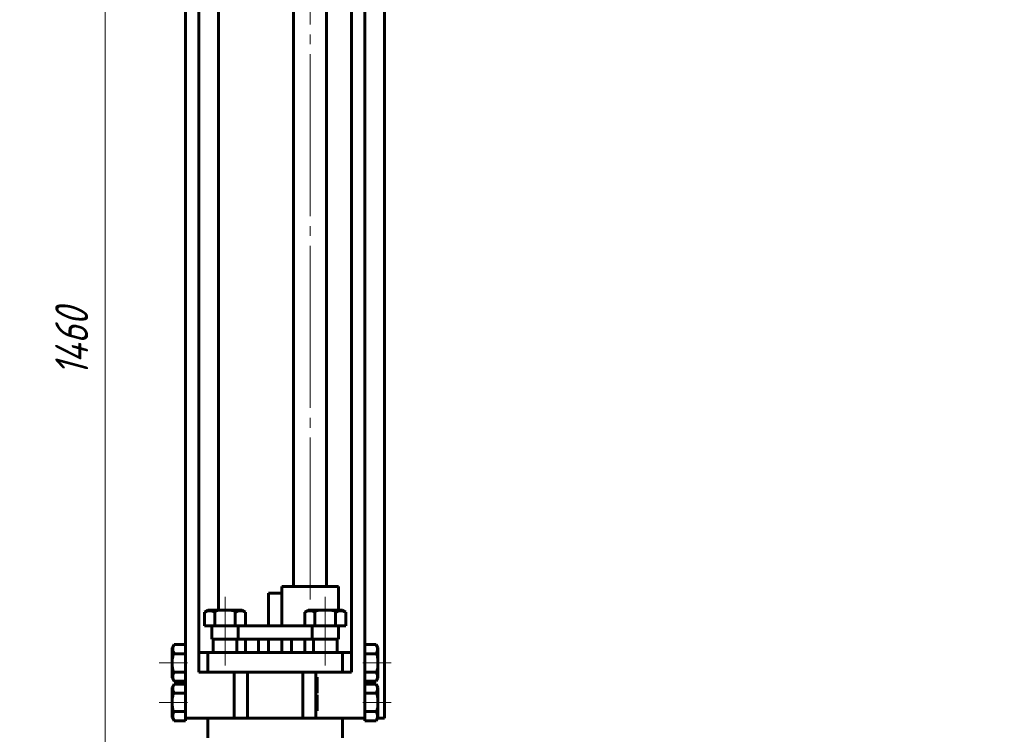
# Model space of a CAD drawing. Header units: millimetres. Extents: x -248 to 501, y 0 to 603.
# Tile 7 of 10: x 264 to 413, y 276 to 385. Entities that reach past the tile are written whole.
import ezdxf

# ---------------------------------------------------------------- set-up
doc = ezdxf.new("R2010")
doc.units = ezdxf.units.MM
for name, pattern in [('K5LT-1', [0]), ('K5LT_AXLED', [29.093439, 24.593439, -1.5, 1.5, -1.5]), ('K5LT_BASIC', [0]), ('K5LT_THIN', [0])]:
    doc.linetypes.add(name, pattern=pattern)
doc.layers.add('Системный слой', color=7, linetype='Continuous')
doc.layers.add('Системный слой (1)', color=7, linetype='Continuous', true_color=0x6c6c6c)
doc.styles.add('KDIMTEXTSTYLE', font='txt', dxfattribs={"width": 0.96, "oblique": 15, "height": 5})
doc.styles.add('KTEXTSTYLE', font='txt', dxfattribs={"width": 0.96, "height": 5})
doc.dimstyles.new('KDIMSTYLE (0.20)', dxfattribs={"dimtxt": 5, "dimasz": 1, "dimexe": 2, "dimexo": 0, "dimgap": 1, "dimtad": 1, "dimlfac": 5, "dimtxsty": 'KDIMTEXTSTYLE', "dimsah": 1, "dimcen": 0, "dimdle": 1, "dimadec": 0, "dimazin": 0, "dimtfac": 0.667, "dimtmove": 0, "dimatfit": 3, "dimfxl": 1, "dimtvp": 1, "dimtolj": 1, "dimtzin": 0, "dimarcsym": 0})

# ---------------------------------------------------------------- blocks, each defined once
blk = doc.blocks.new('D0')
at = {"layer": 'Системный слой (1)'}
for points in [[(73.84, 208.87), (74.52, 209.34), (69.57, 210.29), (74.11, 208.09)], [(183.47, 172.51), (178.93, 174.71), (179.2, 173.93), (178.52, 173.46)]]:
    blk.add_hatch(color=7, dxfattribs=at).paths.add_polyline_path(points)
at = {"layer": 'Системный слой (1)', "color": 7, "linetype": 'K5LT_THIN', "lineweight": 18, "true_color": 0xffffff}
for p, q in [((69.57, 210.29), (74.52, 209.34)), ((74.11, 208.09), (69.57, 210.29)), ((69.57, 210.29), (183.47, 172.51)), ((74.52, 209.34), (73.84, 208.87)), ((73.84, 208.87), (74.11, 208.09)), ((178.52, 173.46), (179.2, 173.93)), ((183.47, 172.51), (178.52, 173.46)), ((179.2, 173.93), (178.93, 174.71)), ((178.93, 174.71), (183.47, 172.51)), ((183.47, 172.51), (214.67, 162.16)), ((214.67, 162.16), (236.5, 162.16))]:
    blk.add_line(p, q, dxfattribs=at)
blk.add_wipeout([(216.67, 163.16), (216.67, 170.55), (233.78, 170.55), (233.78, 163.16)]).dxf.layer = 'Системный слой (1)'
at = {"layer": 'Системный слой (1)', "color": 7, "insert": (216.67, 169.75), "char_height": 5, "attachment_point": 1, "style": 'KTEXTSTYLE'}
blk.add_mtext('\\fArial|b0|c204|p34;\\H5.0;\\W1.000;\\Q15;\\fGOST Type AU|b0|i0|c204|p34;\\Q15;\\W0.960;DN600', dxfattribs=at)
blk = doc.blocks.new('KDIMARROW_01')
at = {"layer": 'Системный слой'}
blk.add_hatch(color=0, dxfattribs=at).paths.add_polyline_path([(-5, -0.66), (0, 0), (-5, 0.66), (-4.5, 0)])
at = {"layer": 'Системный слой', "color": 0, "linetype": 'K5LT_THIN', "lineweight": 18}
for p, q in [((-4.5, 0), (-5, 0.66)), ((-5, 0.66), (0, 0)), ((0, 0), (-5, -0.66)), ((-5, -0.66), (-4.5, 0))]:
    blk.add_line(p, q, dxfattribs=at)
at = {"layer": 'Системный слой (1)', "color": 0, "linetype": 'K5LT_THIN', "lineweight": 18}
blk.add_line((126.52, 191.4), (126.32, 191.4), dxfattribs=at)
blk = doc.blocks.new('D1')
at = {"layer": 'Системный слой (1)'}
for points in [[(196.77, 211.26), (201.38, 213.3), (196.4, 212.52), (197.06, 212.03)], [(56.64, 170.28), (55.97, 170.77), (56.27, 171.54), (51.66, 169.51)]]:
    blk.add_hatch(color=7, dxfattribs=at).paths.add_polyline_path(points)
at = {"layer": 'Системный слой (1)', "color": 7, "linetype": 'K5LT_THIN', "lineweight": 18, "true_color": 0xffffff}
for p, q in [((201.38, 213.3), (209.43, 215.65)), ((209.43, 215.65), (228.08, 215.65)), ((51.66, 169.51), (201.38, 213.3)), ((196.4, 212.52), (201.38, 213.3)), ((197.06, 212.03), (196.4, 212.52)), ((201.38, 213.3), (196.77, 211.26)), ((196.77, 211.26), (197.06, 212.03)), ((51.66, 169.51), (56.27, 171.54)), ((56.27, 171.54), (55.97, 170.77)), ((55.97, 170.77), (56.64, 170.28)), ((56.64, 170.28), (51.66, 169.51))]:
    blk.add_line(p, q, dxfattribs=at)
blk.add_wipeout([(211.43, 216.65), (211.43, 224.03), (225.49, 224.03), (225.49, 216.65)]).dxf.layer = 'Системный слой (1)'
at = {"layer": 'Системный слой (1)', "color": 7, "char_height": 5, "attachment_point": 1, "style": 'KTEXTSTYLE'}
for s, insert in [('\\fArial|b0|c204|p34;\\H5.0;\\W1.000;\\Q15;\\fGOST Type AU|b0|i0|c204|p34;\\Q15;\\W0.960;⌀', (211.43, 223.23)), ('\\fArial|b0|c204|p34;\\H5.0;\\W1.000;\\Q15;\\fGOST Type AU|b0|i0|c204|p34;\\Q15;\\W0.960;780', (214.73, 223.23))]:
    blk.add_mtext(s, dxfattribs=dict(at, insert=insert))
blk = doc.blocks.new('D4')
at = {"layer": 'Системный слой (1)'}
for points in [[(277.36, 478.4), (276.7, 483.4), (276.04, 478.4), (276.7, 478.9)], [(276.7, 191.4), (277.36, 196.4), (276.7, 195.9), (276.04, 196.4)]]:
    blk.add_hatch(color=7, dxfattribs=at).paths.add_polyline_path(points)
at = {"layer": 'Системный слой (1)', "color": 7, "linetype": 'K5LT_THIN', "lineweight": 18, "true_color": 0xffffff}
for p, q in [((307.78, 483.4), (274.7, 483.4)), ((276.04, 478.4), (276.7, 483.4)), ((276.7, 483.4), (277.36, 478.4)), ((276.7, 483.4), (276.7, 191.4)), ((276.7, 478.9), (276.04, 478.4)), ((277.36, 478.4), (276.7, 478.9)), ((276.7, 191.4), (276.04, 196.4)), ((276.04, 196.4), (276.7, 195.9)), ((276.7, 195.9), (277.36, 196.4)), ((277.36, 196.4), (276.7, 191.4)), ((292.78, 191.4), (274.7, 191.4))]:
    blk.add_line(p, q, dxfattribs=at)
blk.add_wipeout([(275.7, 330.67), (268.32, 330.67), (268.32, 343.59), (275.7, 343.59)]).dxf.layer = 'Системный слой (1)'
at = {"layer": 'Системный слой (1)', "color": 7, "insert": (269.11, 330.67), "char_height": 5, "attachment_point": 1, "rotation": 90, "style": 'KTEXTSTYLE'}
blk.add_mtext('\\fArial|b0|c204|p34;\\H5.0;\\W1.000;\\Q15;\\fGOST Type AU|b0|i0|c204|p34;\\Q15;\\W0.960;1460', dxfattribs=at)

msp = doc.modelspace()

# ---------------------------------------------------------------- dimensions: what is measured, and where the dimension line sits
at = {"layer": 'Системный слой (1)', "color": 7}
dim = msp.add_diameter_dim_2p(p1=(-158.2272, 285.8438), p2=(411.2664, 96.96), text='\\fGOST Type AU|b0|c204|p34;\\H5.0;\\W0.960;\\Q15;\\fGOST Type AU|b0|c204|p34;\\H5.0;\\W0.960;\\Q15;\\fGOST Type AU|b0|i0|c204|p34;\\Q15;DN600', dimstyle='KDIMSTYLE (0.20)', override={"dimtih": 1, "dimtoh": 1, "dimblk1": 'KDIMARROW_01', "dimblk2": 'KDIMARROW_01', "dimclrt": 7, "dimtmove": 1, "dimatfit": 2, "dimtolj": 1}, dxfattribs=at)
dim.commit()
dim.dimension.update_dxf_attribs({"geometry": 'D0', "text_midpoint": (216.6705, 162.1649), "dimtype": 163})

# ---------------------------------------------------------------- next in the draw order: dimensions: what is measured, and where the dimension line sits
dim = msp.add_diameter_dim_2p(p1=(-247.8024, 81.9348), p2=(500.8416, 300.8689), dimstyle='KDIMSTYLE (0.20)', override={"dimtih": 1, "dimtoh": 1, "dimpost": '\\fGOST Type AU|b0|c204|p34;\\H5.0;\\W0.960;\\Q15;<>', "dimblk1": 'KDIMARROW_01', "dimblk2": 'KDIMARROW_01', "dimclrt": 7, "dimtol": 1, "dimtp": 0, "dimtm": 0, "dimtdec": 5, "dimtmove": 1, "dimatfit": 2, "dimtolj": 1}, dxfattribs=at)
dim.commit()
dim.dimension.update_dxf_attribs({"geometry": 'D1', "text_midpoint": (211.4261, 215.6471), "dimtype": 163})

# ---------------------------------------------------------------- next in the draw order: linework, layer by layer
at = {"layer": 'Системный слой (1)', "color": 30, "linetype": 'K5LT_AXLED', "lineweight": 18, "true_color": 0xff8000}
for p, q in [((307.781, 296.7352), (307.781, 465.4019)), ((294.881, 292.8161), (294.881, 297.1352)), ((310.081, 292.8161), (310.081, 297.1352)), ((294.881, 286.7352), (294.881, 294.6152)), ((310.081, 286.7352), (310.081, 294.6152)), ((289.1646, 287.1352), (284.881, 287.1352)), ((320.081, 287.1352), (315.7973, 287.1352)), ((289.1646, 281.1352), (284.881, 281.1352)), ((320.081, 281.1352), (315.7973, 281.1352))]:
    msp.add_line(p, q, dxfattribs=at)
at = {"layer": 'Системный слой (1)', "color": 143, "linetype": 'K5LT_BASIC', "lineweight": 60, "true_color": 0x33acca}
for p, q in [((305.281, 298.7352), (305.281, 463.4019)), ((310.281, 298.7352), (310.281, 463.4019)), ((288.881, 278.7352), (288.881, 460.4019)), ((290.881, 285.7352), (290.881, 460.4019)), ((314.081, 285.7352), (314.081, 460.4019)), ((316.081, 278.7352), (316.081, 460.4019)), ((293.881, 295.1352), (293.881, 454.4019)), ((319.081, 278.7352), (319.081, 454.6298)), ((301.481, 297.7352), (303.481, 297.7352)), ((301.481, 293.7352), (301.481, 297.7352)), ((303.481, 297.7352), (303.481, 298.7352)), ((303.481, 298.7352), (312.081, 298.7352)), ((303.481, 297.7352), (303.481, 293.7352)), ((312.081, 295.1352), (312.081, 298.7352)), ((291.7633, 294.8161), (292.316, 295.1352)), ((291.7633, 292.7352), (291.7633, 294.8161)), ((297.446, 295.1352), (292.316, 295.1352)), ((293.3221, 292.7352), (293.3221, 294.8161)), ((296.4398, 292.7352), (296.4398, 294.8161)), ((297.9987, 294.8161), (297.446, 295.1352)), ((297.9987, 292.7352), (297.9987, 294.8161)), ((306.9633, 294.8161), (307.516, 295.1352)), ((306.9633, 292.7352), (306.9633, 294.8161)), ((312.646, 295.1352), (307.516, 295.1352)), ((308.5221, 292.7352), (308.5221, 294.8161)), ((311.6398, 292.7352), (311.6398, 294.8161)), ((313.1987, 294.8161), (312.646, 295.1352)), ((313.1987, 292.7352), (313.1987, 294.8161)), ((301.481, 292.7352), (301.481, 293.7352)), ((303.481, 292.7352), (303.481, 293.7352)), ((291.7633, 292.7352), (292.881, 292.7352)), ((292.881, 292.7352), (296.881, 292.7352)), ((292.881, 290.7352), (292.881, 292.7352)), ((296.881, 292.7352), (308.081, 292.7352)), ((296.881, 290.7352), (296.881, 292.7352)), ((308.081, 290.7352), (308.081, 292.7352)), ((308.081, 292.7352), (312.081, 292.7352)), ((312.081, 292.7352), (313.1987, 292.7352)), ((312.081, 290.7352), (312.081, 292.7352)), ((287.1646, 289.9065), (286.881, 289.4152)), ((288.881, 289.9065), (287.1646, 289.9065)), ((296.881, 290.7352), (292.881, 290.7352)), ((293.081, 290.7352), (293.081, 288.7352)), ((296.681, 290.7352), (296.681, 288.7352)), ((296.881, 290.7352), (308.081, 290.7352)), ((297.981, 288.7352), (297.981, 290.7352)), ((299.981, 288.7352), (299.981, 290.7352)), ((301.481, 288.7352), (301.481, 290.7352)), ((303.481, 288.7352), (303.481, 290.7352)), ((304.981, 288.7352), (304.981, 290.7352)), ((306.981, 288.7352), (306.981, 290.7352)), ((312.081, 290.7352), (308.081, 290.7352)), ((308.281, 290.7352), (308.281, 288.7352)), ((311.881, 290.7352), (311.881, 288.7352)), ((316.081, 289.9065), (317.7973, 289.9065)), ((317.7973, 289.9065), (318.081, 289.4152)), ((286.881, 289.4152), (286.881, 284.8552)), ((288.881, 288.5208), (287.1646, 288.5208)), ((290.881, 288.7352), (292.281, 288.7352)), ((292.281, 285.7352), (292.281, 288.7352)), ((292.281, 288.7352), (294.281, 288.7352)), ((294.281, 288.7352), (310.681, 288.7352)), ((310.681, 288.7352), (312.681, 288.7352)), ((314.081, 288.7352), (312.681, 288.7352)), ((312.681, 285.7352), (312.681, 288.7352)), ((316.081, 288.5208), (317.7973, 288.5208)), ((318.081, 284.8552), (318.081, 289.4152)), ((288.881, 285.7496), (287.1646, 285.7496)), ((292.281, 285.7352), (290.881, 285.7352)), ((294.281, 285.7352), (292.281, 285.7352)), ((294.281, 285.7352), (310.681, 285.7352)), ((296.281, 285.7352), (296.281, 278.7352)), ((298.281, 285.7352), (298.281, 278.7352)), ((306.681, 285.7352), (306.681, 278.7352)), ((308.681, 285.7352), (308.681, 278.7352)), ((312.681, 285.7352), (310.681, 285.7352)), ((312.681, 285.7352), (314.081, 285.7352)), ((316.081, 285.7496), (317.7973, 285.7496)), ((287.1646, 284.3639), (286.881, 284.8552)), ((287.1646, 283.9065), (286.881, 283.4152)), ((288.881, 284.3639), (287.1646, 284.3639)), ((288.881, 283.9065), (287.1646, 283.9065)), ((308.681, 284.9837), (308.881, 284.9837)), ((308.681, 284.9755), (308.881, 284.9755)), ((308.681, 284.6426), (308.881, 284.6426)), ((308.881, 284.9837), (308.881, 284.9755)), ((308.881, 284.9755), (308.881, 284.6426)), ((308.881, 284.6426), (308.881, 283.3548)), ((316.081, 284.3639), (317.7973, 284.3639)), ((316.081, 283.9065), (317.7973, 283.9065)), ((317.7973, 284.3639), (318.081, 284.8552)), ((317.7973, 283.9065), (318.081, 283.4152)), ((286.881, 283.4152), (286.881, 278.8552)), ((288.881, 282.5208), (287.1646, 282.5208)), ((308.681, 283.3548), (308.881, 283.3548)), ((308.681, 282.5362), (308.881, 282.5362)), ((308.881, 283.3548), (308.881, 283.2033)), ((308.881, 283.2033), (308.881, 282.6876)), ((308.881, 282.6876), (308.881, 282.5362)), ((316.081, 282.5208), (317.7973, 282.5208)), ((318.081, 278.8552), (318.081, 283.4152)), ((308.681, 282.2756), (308.881, 282.2756)), ((308.681, 282.2674), (308.881, 282.2674)), ((308.681, 282.2607), (308.881, 282.2607)), ((308.681, 282.2606), (308.881, 282.2606)), ((308.681, 282.0833), (308.881, 282.0833)), ((308.881, 282.2756), (308.881, 282.2674)), ((308.881, 282.2674), (308.881, 282.2607)), ((308.881, 282.2607), (308.881, 282.2606)), ((308.881, 282.2606), (308.881, 282.0833)), ((308.881, 282.0833), (308.881, 280.6058)), ((288.881, 279.7496), (287.1646, 279.7496)), ((308.681, 280.6058), (308.881, 280.6058)), ((308.681, 280.3179), (308.881, 280.3179)), ((308.681, 279.9796), (308.881, 279.9796)), ((308.681, 279.8432), (308.881, 279.8432)), ((308.881, 280.6058), (308.881, 280.3179)), ((308.881, 280.3179), (308.881, 279.9796)), ((308.881, 279.9796), (308.881, 279.8432)), ((316.081, 279.7496), (317.7973, 279.7496)), ((287.1646, 278.3639), (286.881, 278.8552)), ((288.881, 278.3639), (287.1646, 278.3639)), ((288.881, 278.3639), (288.881, 278.7352)), ((288.881, 278.7352), (292.281, 278.7352)), ((292.281, 278.7352), (294.281, 278.7352)), ((292.281, 275.7352), (292.281, 278.7352)), ((294.281, 278.7352), (310.681, 278.7352)), ((310.681, 278.7352), (312.681, 278.7352)), ((312.681, 275.7352), (312.681, 278.7352)), ((312.681, 278.7352), (316.081, 278.7352)), ((316.081, 278.7352), (316.081, 278.3639)), ((316.081, 278.3639), (317.7973, 278.3639)), ((317.7973, 278.3639), (318.081, 278.8552)), ((318.0117, 278.7352), (319.081, 278.7352))]:
    msp.add_line(p, q, dxfattribs=at)
for points, knots in [([(293.3221, 294.8161), (293.2616, 294.8511), (293.1729, 294.8978), (293.0408, 294.9559), (292.9507, 294.9888), (292.8527, 295.0176), (292.7651, 295.0377), (292.6645, 295.0522), (292.5696, 295.0582), (292.4787, 295.0566), (292.3918, 295.0486), (292.3076, 295.0347), (292.2116, 295.0124), (292.0789, 294.9709), (291.9248, 294.9048), (291.8122, 294.8443), (291.7633, 294.8161)], [0, 0, 0, 0, 2.03197676, 2.95448046, 4.35691028, 4.98286377, 6.14673398, 7.19733448, 8.23107414, 9.20464301, 10.12610383, 11.03238569, 11.92740894, 13.24282625, 15.35658079, 17, 17, 17, 17]), ([(297.9987, 294.8161), (297.9381, 294.8511), (297.8494, 294.8978), (297.7173, 294.9559), (297.6272, 294.9888), (297.5292, 295.0176), (297.4416, 295.0377), (297.3411, 295.0522), (297.2462, 295.0582), (297.1552, 295.0566), (297.0684, 295.0486), (296.9842, 295.0347), (296.8881, 295.0124), (296.7555, 294.9709), (296.6014, 294.9048), (296.4888, 294.8443), (296.4398, 294.8161)], [0, 0, 0, 0, 2.03197676, 2.95448046, 4.35691028, 4.98286377, 6.14673398, 7.19733448, 8.23107414, 9.20464301, 10.12610383, 11.03238569, 11.92740894, 13.24282625, 15.35658079, 17, 17, 17, 17]), ([(308.5221, 294.8161), (308.4616, 294.8511), (308.3729, 294.8978), (308.2408, 294.9559), (308.1507, 294.9888), (308.0527, 295.0176), (307.9651, 295.0377), (307.8645, 295.0522), (307.7696, 295.0582), (307.6787, 295.0566), (307.5918, 295.0486), (307.5076, 295.0347), (307.4116, 295.0124), (307.2789, 294.9709), (307.1248, 294.9048), (307.0122, 294.8443), (306.9633, 294.8161)], [0, 0, 0, 0, 2.03197676, 2.95448046, 4.35691028, 4.98286377, 6.14673398, 7.19733448, 8.23107414, 9.20464301, 10.12610383, 11.03238569, 11.92740894, 13.24282625, 15.35658079, 17, 17, 17, 17]), ([(313.1987, 294.8161), (313.1381, 294.8511), (313.0494, 294.8978), (312.9173, 294.9559), (312.8272, 294.9888), (312.7292, 295.0176), (312.6416, 295.0377), (312.5411, 295.0522), (312.4462, 295.0582), (312.3552, 295.0566), (312.2684, 295.0486), (312.1842, 295.0347), (312.0881, 295.0124), (311.9555, 294.9709), (311.8014, 294.9048), (311.6888, 294.8443), (311.6398, 294.8161)], [0, 0, 0, 0, 2.03197676, 2.95448046, 4.35691028, 4.98286377, 6.14673398, 7.19733448, 8.23107414, 9.20464301, 10.12610383, 11.03238569, 11.92740894, 13.24282625, 15.35658079, 17, 17, 17, 17]), ([(287.1646, 289.9065), (287.1335, 289.8526), (287.0865, 289.7635), (287.0362, 289.646), (287.008, 289.5658), (286.9855, 289.4892), (286.9677, 289.4113), (286.9547, 289.3219), (286.9494, 289.2376), (286.9508, 289.1567), (286.958, 289.0795), (286.9703, 289.0047), (286.9901, 288.9193), (287.027, 288.8014), (287.0858, 288.6644), (287.1395, 288.5643), (287.1646, 288.5208)], [0, 0, 0, 0, 2.03197676, 3.33971817, 4.35691028, 4.98286377, 6.14673398, 7.19733448, 8.23107414, 9.20464301, 10.12610383, 11.03238569, 11.92740894, 13.24282625, 15.35658079, 17, 17, 17, 17]), ([(317.7973, 288.5208), (317.8284, 288.5747), (317.8754, 288.6638), (317.9257, 288.7813), (317.9539, 288.8615), (317.9765, 288.9381), (317.9943, 289.016), (318.0073, 289.1054), (318.0125, 289.1897), (318.0111, 289.2706), (318.004, 289.3478), (317.9917, 289.4226), (317.9719, 289.508), (317.935, 289.6259), (317.8762, 289.7629), (317.8225, 289.863), (317.7973, 289.9065)], [0, 0, 0, 0, 2.03197676, 3.33971817, 4.35691028, 4.98286377, 6.14673398, 7.19733448, 8.23107414, 9.20464301, 10.12610383, 11.03238569, 11.92740894, 13.24282625, 15.35658079, 17, 17, 17, 17]), ([(287.1646, 285.7496), (287.1335, 285.6957), (287.0865, 285.6066), (287.0362, 285.489), (287.008, 285.4089), (286.9855, 285.3323), (286.9677, 285.2544), (286.9547, 285.165), (286.9494, 285.0806), (286.9508, 284.9998), (286.958, 284.9226), (286.9703, 284.8478), (286.9901, 284.7624), (287.027, 284.6445), (287.0858, 284.5075), (287.1395, 284.4074), (287.1646, 284.3639)], [0, 0, 0, 0, 2.03197676, 3.33971817, 4.35691028, 4.98286377, 6.14673398, 7.19733448, 8.23107414, 9.20464301, 10.12610383, 11.03238569, 11.92740894, 13.24282625, 15.35658079, 17, 17, 17, 17]), ([(317.7973, 284.3639), (317.8284, 284.4178), (317.8754, 284.5069), (317.9257, 284.6244), (317.9539, 284.7046), (317.9765, 284.7812), (317.9943, 284.8591), (318.0073, 284.9485), (318.0125, 285.0328), (318.0111, 285.1136), (318.004, 285.1909), (317.9917, 285.2657), (317.9719, 285.3511), (317.935, 285.469), (317.8762, 285.606), (317.8225, 285.7061), (317.7973, 285.7496)], [0, 0, 0, 0, 2.03197676, 3.33971817, 4.35691028, 4.98286377, 6.14673398, 7.19733448, 8.23107414, 9.20464301, 10.12610383, 11.03238569, 11.92740894, 13.24282625, 15.35658079, 17, 17, 17, 17]), ([(287.1646, 283.9065), (287.1335, 283.8526), (287.0865, 283.7635), (287.0362, 283.646), (287.008, 283.5658), (286.9855, 283.4892), (286.9677, 283.4113), (286.9547, 283.3219), (286.9494, 283.2376), (286.9508, 283.1567), (286.958, 283.0795), (286.9703, 283.0047), (286.9901, 282.9193), (287.027, 282.8014), (287.0858, 282.6644), (287.1395, 282.5643), (287.1646, 282.5208)], [0, 0, 0, 0, 2.03197676, 3.33971817, 4.35691028, 4.98286377, 6.14673398, 7.19733448, 8.23107414, 9.20464301, 10.12610383, 11.03238569, 11.92740894, 13.24282625, 15.35658079, 17, 17, 17, 17]), ([(317.7973, 282.5208), (317.8284, 282.5747), (317.8754, 282.6638), (317.9257, 282.7813), (317.9539, 282.8615), (317.9765, 282.9381), (317.9943, 283.016), (318.0073, 283.1054), (318.0125, 283.1897), (318.0111, 283.2706), (318.004, 283.3478), (317.9917, 283.4226), (317.9719, 283.508), (317.935, 283.6259), (317.8762, 283.7629), (317.8225, 283.863), (317.7973, 283.9065)], [0, 0, 0, 0, 2.03197676, 3.33971817, 4.35691028, 4.98286377, 6.14673398, 7.19733448, 8.23107414, 9.20464301, 10.12610383, 11.03238569, 11.92740894, 13.24282625, 15.35658079, 17, 17, 17, 17]), ([(287.1646, 279.7496), (287.1335, 279.6957), (287.0865, 279.6066), (287.0362, 279.489), (287.008, 279.4089), (286.9855, 279.3323), (286.9677, 279.2544), (286.9547, 279.165), (286.9494, 279.0806), (286.9508, 278.9998), (286.958, 278.9226), (286.9703, 278.8478), (286.9901, 278.7624), (287.027, 278.6445), (287.0858, 278.5075), (287.1395, 278.4074), (287.1646, 278.3639)], [0, 0, 0, 0, 2.03197676, 3.33971817, 4.35691028, 4.98286377, 6.14673398, 7.19733448, 8.23107414, 9.20464301, 10.12610383, 11.03238569, 11.92740894, 13.24282625, 15.35658079, 17, 17, 17, 17]), ([(317.7973, 278.3639), (317.8284, 278.4178), (317.8754, 278.5069), (317.9257, 278.6244), (317.9539, 278.7046), (317.9765, 278.7812), (317.9943, 278.8591), (318.0073, 278.9485), (318.0125, 279.0328), (318.0111, 279.1136), (318.004, 279.1909), (317.9917, 279.2657), (317.9719, 279.3511), (317.935, 279.469), (317.8762, 279.606), (317.8225, 279.7061), (317.7973, 279.7496)], [0, 0, 0, 0, 2.03197676, 3.33971817, 4.35691028, 4.98286377, 6.14673398, 7.19733448, 8.23107414, 9.20464301, 10.12610383, 11.03238569, 11.92740894, 13.24282625, 15.35658079, 17, 17, 17, 17])]:
    msp.add_open_spline(points, degree=3, knots=knots, dxfattribs=at)
at = {"layer": 'Системный слой (1)', "color": 7, "linetype": 'K5LT-1'}
for points in [[(296.4398, 294.8161), (296.3672, 294.8371), (296.1816, 294.8879), (295.8443, 294.9657), (295.5049, 295.0202), (295.2429, 295.0443), (295.097, 295.0527), (295.0026, 295.0559), (294.9233, 295.0572), (294.8381, 295.0574), (294.7312, 295.0554), (294.6028, 295.0496), (294.4184, 295.0362), (294.1514, 295.005), (293.8473, 294.9497), (293.5623, 294.8828), (293.4019, 294.8391), (293.3221, 294.8161)], [(311.6398, 294.8161), (311.5672, 294.8371), (311.3816, 294.8879), (311.0443, 294.9657), (310.7049, 295.0202), (310.4429, 295.0443), (310.297, 295.0527), (310.2026, 295.0559), (310.1233, 295.0572), (310.0381, 295.0574), (309.9312, 295.0554), (309.8028, 295.0496), (309.6184, 295.0362), (309.3514, 295.005), (309.0473, 294.9497), (308.7623, 294.8828), (308.6019, 294.8391), (308.5221, 294.8161)], [(287.1646, 288.5208), (287.146, 288.4563), (287.1009, 288.2913), (287.0317, 287.9915), (286.9832, 287.6898), (286.9618, 287.4569), (286.9543, 287.3272), (286.9514, 287.2432), (286.9503, 287.1728), (286.9501, 287.097), (286.9519, 287.002), (286.9571, 286.8879), (286.969, 286.724), (286.9967, 286.4867), (287.0459, 286.2164), (287.1054, 285.963), (287.1442, 285.8205), (287.1646, 285.7496)], [(317.7973, 285.7496), (317.816, 285.8141), (317.8611, 285.9791), (317.9303, 286.2789), (317.9788, 286.5806), (318.0002, 286.8135), (318.0077, 286.9432), (318.0105, 287.0271), (318.0117, 287.0976), (318.0118, 287.1733), (318.0101, 287.2684), (318.0049, 287.3825), (317.993, 287.5463), (317.9653, 287.7837), (317.9161, 288.054), (317.8566, 288.3074), (317.8178, 288.4499), (317.7973, 288.5208)], [(287.1646, 282.5208), (287.146, 282.4563), (287.1009, 282.2913), (287.0317, 281.9915), (286.9832, 281.6898), (286.9618, 281.4569), (286.9543, 281.3272), (286.9514, 281.2432), (286.9503, 281.1728), (286.9501, 281.097), (286.9519, 281.002), (286.9571, 280.8879), (286.969, 280.724), (286.9967, 280.4867), (287.0459, 280.2164), (287.1054, 279.963), (287.1442, 279.8205), (287.1646, 279.7496)], [(317.7973, 279.7496), (317.816, 279.8141), (317.8611, 279.9791), (317.9303, 280.2789), (317.9788, 280.5806), (318.0002, 280.8135), (318.0077, 280.9432), (318.0105, 281.0271), (318.0117, 281.0976), (318.0118, 281.1733), (318.0101, 281.2684), (318.0049, 281.3825), (317.993, 281.5463), (317.9653, 281.7837), (317.9161, 282.054), (317.8566, 282.3074), (317.8178, 282.4499), (317.7973, 282.5208)]]:
    msp.add_open_spline(points, degree=3, knots=[0, 0, 0, 0, 3.15229629, 8.02402693, 14.43035773, 17.47429983, 18.99627089, 20.51824194, 21.40985484, 22.30146773, 24.08469353, 25.86791932, 27.65114512, 31.79250392, 37.07252473, 40.53626237, 44, 44, 44, 44], dxfattribs=at)

# ---------------------------------------------------------------- next in the draw order: dimensions: what is measured, and where the dimension line sits
at = {"layer": 'Системный слой (1)', "color": 7}
dim = msp.add_linear_dim(base=(276.6981, 483.4019), p1=(292.781, 191.4019), p2=(307.781, 483.4019), angle=90, dimstyle='KDIMSTYLE (0.20)', override={"dimexo": 0, "dimpost": '\\fGOST Type AU|b0|c204|p34;\\H5.0;\\W0.960;\\Q15;<>', "dimblk1": 'KDIMARROW_01', "dimblk2": 'KDIMARROW_01', "dimse1": 0, "dimse2": 0, "dimclrt": 7, "dimtol": 1, "dimtp": 0, "dimtm": 0, "dimtdec": 5, "dimtolj": 1}, dxfattribs=at)
dim.commit()
dim.dimension.update_dxf_attribs({"geometry": 'D4', "text_midpoint": (276.6981, 337.4019), "dimtype": 160})

doc.saveas('drawing.dxf')
